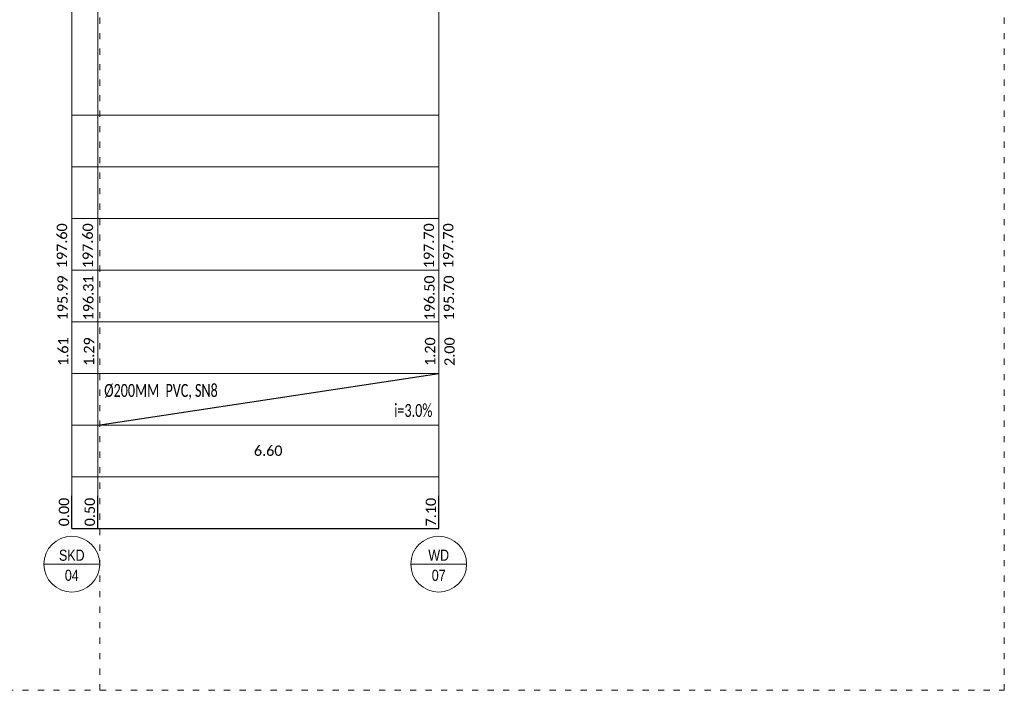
# Model space of a CAD drawing. Header units: millimetres. Extents: x -1212 to 8000, y -2 to 4191.
# Tile 24 of 28: x -760 to -741, y 179 to 192. Entities that reach past the tile are written whole.
import ezdxf
from ezdxf.enums import TextEntityAlignment as Align

# ---------------------------------------------------------------- set-up
doc = ezdxf.new("R2010")
doc.units = ezdxf.units.MM
doc.set_wipeout_variables(frame=1)
doc.linetypes.add('ACAD_ISO03W100', pattern=[30, 12, -18])
doc.layers.add('PRIMETECH - LINIE PROFILOWE', color=7, linetype='Continuous', lineweight=15)
doc.layers.add('PRIMETECH - OPISY', color=7, linetype='Continuous', lineweight=9)
doc.layers.add('PRIMETECH - NDR--------------', color=6, linetype='Continuous', lineweight=20, plot=False)
doc.styles.add('RPK_TAB_TXT_OPIS', font='arial.ttf', dxfattribs={"width": 0.8, "height": 3.5})
doc.styles.get("Standard").update_dxf_attribs({"font": 'calibril.ttf'})
doc.dimstyles.new('1', dxfattribs={"dimtxt": 0.2, "dimasz": 0.12, "dimexe": 0, "dimexo": 0, "dimgap": 0.05, "dimtad": 1, "dimjust": 4, "dimzin": 1, "dimdsep": 46, "dimtxsty": 'Standard', "dimblk": 'NONE', "dimcen": -2.5, "dimclrd": 7, "dimclre": 7, "dimclrt": 7, "dimadec": 0, "dimazin": 0, "dimtfac": 1, "dimtmove": 0, "dimatfit": 3, "dimfxl": 1.25, "dimarcsym": 0})
doc.dimstyles.new('2', dxfattribs={"dimtxt": 0.2, "dimasz": 0.07, "dimexe": 0, "dimexo": 0, "dimgap": 0.1, "dimtad": 1, "dimzin": 1, "dimdsep": 46, "dimtxsty": 'Standard', "dimblk": 'NONE', "dimcen": 2.5, "dimclrd": 256, "dimclre": 256, "dimclrt": 256, "dimadec": 0, "dimazin": 0, "dimtfac": 1, "dimtmove": 0, "dimatfit": 3, "dimfxl": 1.25, "dimlwd": 5, "dimlwe": 5, "dimarcsym": 0})

# ---------------------------------------------------------------- blocks, each defined once
blk = doc.blocks.new('*U6047')
at = {"ltscale": 1000}
for p, q in [((0, 4.537), (0, -0.463)), ((0, 2.037), (0, 0))]:
    blk.add_line(p, q, dxfattribs=at)
blk.add_circle((0, 2.037), 2.5)
at = {"ltscale": 1000, "style": 'RPK_TAB_TXT_OPIS', "width": 0.8}
blk.add_attdef('NR_PIONU', text='', height=1, rotation=270, dxfattribs=at).set_placement((-0.5, 2.037), align=Align.TOP_CENTER)
blk.add_attdef('OPIS_PION', text='', height=1, rotation=270, dxfattribs=at).set_placement((0, 2.037), align=Align.BOTTOM_CENTER)
blk = doc.blocks.new('*D8120')
at = {"layer": 'DEFPOINTS', "color": 0}
for p in [(-759.314, 182), (-752.214, 182), (-752.214, 182)]:
    blk.add_point(p, dxfattribs=at)
at = {"layer": 'PRIMETECH - LINIE PROFILOWE', "color": 7, "lineweight": -2, "ltscale": 2}
for p, q in [((-752.214, 182), (-752.214, 182.627)), ((-759.314, 182), (-759.314, 182)), ((-759.314, 182), (-752.214, 182))]:
    blk.add_line(p, q, dxfattribs=at)
at = {"layer": 'PRIMETECH - LINIE PROFILOWE', "color": 7, "ltscale": 2, "insert": (-752.366, 182.314), "char_height": 0.2, "attachment_point": 5, "rotation": 90}
blk.add_mtext('7.10', dxfattribs=at)
blk = doc.blocks.new('_None')
blk = doc.blocks.new('*D8121')
at = {"layer": 'DEFPOINTS', "color": 0}
blk.add_point((-759.314, 182), dxfattribs=at)
blk.add_point((-759.314, 182), dxfattribs=at)
blk.add_point((-759.314, 182), dxfattribs=at)
at = {"layer": 'PRIMETECH - LINIE PROFILOWE', "color": 7, "lineweight": -2, "ltscale": 2}
for q in [(-759.314, 182.631), (-759.314, 182), (-759.314, 182)]:
    blk.add_line((-759.314, 182), q, dxfattribs=at)
at = {"layer": 'PRIMETECH - LINIE PROFILOWE', "color": 7, "ltscale": 2, "insert": (-759.466, 182.316), "char_height": 0.2, "attachment_point": 5, "rotation": 90}
blk.add_mtext('0.00', dxfattribs=at)
blk = doc.blocks.new('*D8122')
at = {"layer": 'DEFPOINTS', "color": 0}
for p in [(-759.314, 182), (-758.814, 182), (-758.814, 182)]:
    blk.add_point(p, dxfattribs=at)
at = {"layer": 'PRIMETECH - LINIE PROFILOWE', "color": 7, "lineweight": -2, "ltscale": 2}
for p, q in [((-758.814, 182), (-758.814, 182.631)), ((-759.314, 182), (-759.314, 182)), ((-759.314, 182), (-758.814, 182))]:
    blk.add_line(p, q, dxfattribs=at)
at = {"layer": 'PRIMETECH - LINIE PROFILOWE', "color": 7, "ltscale": 2, "insert": (-758.966, 182.316), "char_height": 0.2, "attachment_point": 5, "rotation": 90}
blk.add_mtext('0.50', dxfattribs=at)
blk = doc.blocks.new('*D8123')
at = {"layer": 'DEFPOINTS', "color": 0}
for p in [(-758.814, 183), (-758.814, 183), (-752.214, 183)]:
    blk.add_point(p, dxfattribs=at)
at = {"layer": 'PRIMETECH - LINIE PROFILOWE', "lineweight": 5, "ltscale": 2}
for p, q in [((-758.814, 183), (-758.814, 183)), ((-752.214, 183), (-758.814, 183)), ((-752.214, 183), (-752.214, 183))]:
    blk.add_line(p, q, dxfattribs=at)
at = {"layer": 'PRIMETECH - LINIE PROFILOWE', "ltscale": 2, "insert": (-755.514, 183.502), "char_height": 0.2, "attachment_point": 5}
blk.add_mtext('6.60', dxfattribs=at)

msp = doc.modelspace()

# ---------------------------------------------------------------- linework, layer by layer
at = {"layer": 'PRIMETECH - LINIE PROFILOWE', "ltscale": 2}
for p, q in [((-759.314, 195.733), (-759.314, 182)), ((-758.814, 195.733), (-758.814, 182)), ((-752.214, 195.603), (-752.214, 182))]:
    msp.add_line(p, q, dxfattribs=at)
at = {"layer": 'PRIMETECH - LINIE PROFILOWE'}
for p, q in [((-752.214, 190), (-759.314, 190)), ((-752.214, 189), (-759.314, 189)), ((-752.214, 188), (-759.314, 188)), ((-752.214, 187), (-759.314, 187)), ((-752.214, 186), (-759.314, 186)), ((-752.214, 185), (-759.314, 185)), ((-752.214, 184), (-759.314, 184)), ((-752.214, 183), (-759.314, 183)), ((-752.214, 182), (-759.314, 182))]:
    msp.add_line(p, q, dxfattribs=at)
at = {"layer": 'PRIMETECH - NDR--------------', "linetype": 'ACAD_ISO03W100', "ltscale": 0.01}
for p, q in [((-741.27, 178.865), (-741.27, 207.365)), ((-848.77, 178.865), (-741.27, 178.865))]:
    msp.add_line(p, q, dxfattribs=at)
at = {"layer": 'PRIMETECH - OPISY', "color": 7, "lineweight": 30, "ltscale": 2}
msp.add_line((-758.814, 184), (-752.214, 185), dxfattribs=at)

# ---------------------------------------------------------------- block references
at = {"layer": 'PRIMETECH - OPISY', "color": 7, "xscale": 0.216, "yscale": 0.216, "zscale": 0.216, "rotation": 90}
for p, values in [((-758.875, 181.307), {'OPIS_PION': 'SKD', 'NR_PIONU': '04'}), ((-751.775, 181.307), {'OPIS_PION': 'WD', 'NR_PIONU': '07'})]:
    msp.add_blockref('*U6047', p, dxfattribs=at).add_auto_attribs(values)

# ---------------------------------------------------------------- texts
at = {"layer": 'PRIMETECH - OPISY'}
for s, p in [('197.60', (-759.406, 187.035)), ('197.60', (-758.906, 187.035)), ('197.70', (-752.306, 187.035)), ('197.70', (-751.931, 187.035)), ('195.99', (-759.395, 186.026)), ('196.31', (-758.895, 186.026)), ('196.50', (-752.295, 186.026)), ('195.70', (-751.919, 186.026)), ('1.61', (-759.382, 185.144)), ('1.29', (-758.882, 185.144)), ('1.20', (-752.282, 185.144)), ('2.00', (-751.906, 185.144))]:
    msp.add_text(s, height=0.2, rotation=90, dxfattribs=at).set_placement(p)
at = {"layer": 'PRIMETECH - OPISY', "width": 0.7}
for s, p in [('Ø200MM  PVC, SN8', (-758.687, 184.544)), ('i=3.0%', (-753.076, 184.157))]:
    msp.add_text(s, height=0.25, dxfattribs=at).set_placement(p)

# ---------------------------------------------------------------- dimensions: what is measured, and where the dimension line sits
at = {"layer": 'PRIMETECH - LINIE PROFILOWE', "ltscale": 2}
dim = msp.add_linear_dim(base=(-758.814, 183), p1=(-752.214, 183), p2=(-758.814, 183), dimstyle='2', override={"dimgap": 0.4}, dxfattribs=at)
dim.commit()
dim.dimension.update_dxf_attribs({"geometry": '*D8123', "text_midpoint": (-755.514, 183.502)})
for base, p1, p2, picture, middle in [((-759.314296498, 182), (-759.314296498, 182), (-759.314296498, 182), '*D8121', (-759.466396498, 182.3157)), ((-758.814, 182), (-759.314, 182), (-758.814, 182), '*D8122', (-758.966, 182.316)), ((-752.214, 182), (-759.314, 182), (-752.214, 182), '*D8120', (-752.366, 182.314))]:
    dim = msp.add_linear_dim(base=base, p1=p1, p2=p2, dimstyle='1', dxfattribs=at)
    dim.commit()
    dim.dimension.update_dxf_attribs({"geometry": picture, "text_midpoint": middle})

# ---------------------------------------------------------------- next in the draw order: linework, layer by layer
at = {"layer": 'PRIMETECH - NDR--------------', "linetype": 'ACAD_ISO03W100', "ltscale": 0.01}
msp.add_line((-758.77, 178.865), (-758.77, 207.365), dxfattribs=at)

doc.saveas('drawing.dxf')
